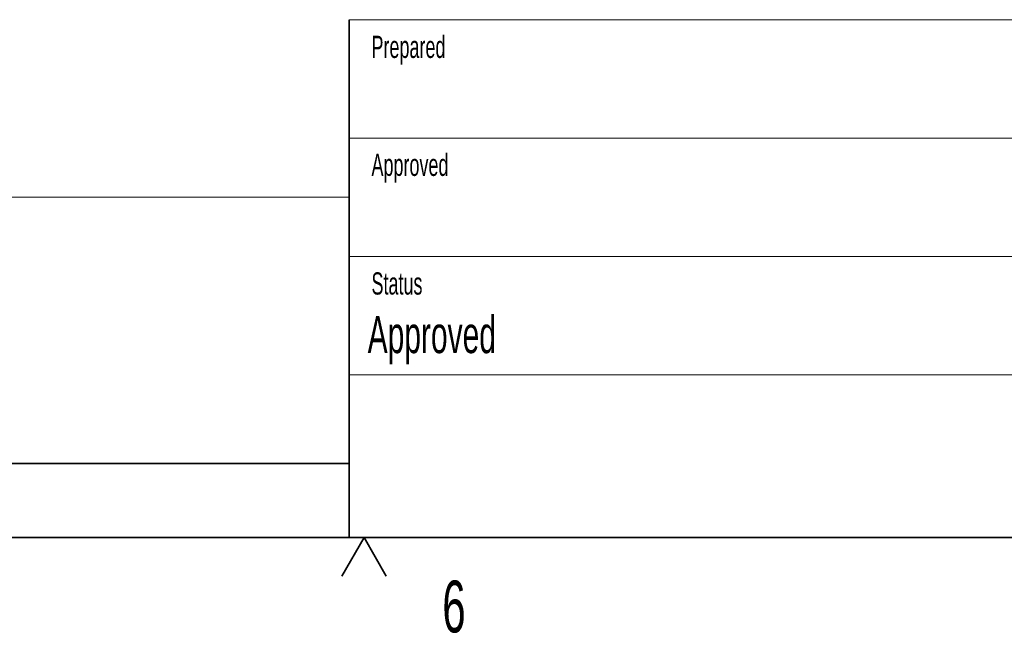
# Model space of a CAD drawing. Header units: millimetres. Extents: x 0 to 12118, y 0 to 8400.
# Tile 71 of 127: x 7615 to 8945, y 71 to 900. Entities that reach past the tile are written whole.
import ezdxf

# ---------------------------------------------------------------- set-up
doc = ezdxf.new("R2010")
doc.units = ezdxf.units.MM
doc.header["$LTSCALE"] = 20
doc.styles.add('SLDTEXTSTYLE0', font='TXT', dxfattribs={"width": 0.605})

msp = doc.modelspace()

# ---------------------------------------------------------------- linework, layer by layer
at = {"color": 7, "linetype": 'Continuous', "lineweight": 18}
for p, q in [((8060, 900), (11720, 900)), ((8060, 740), (10000, 740)), ((8060, 660), (5500, 660)), ((8060, 580), (10000, 580)), ((8060, 420), (11720, 420))]:
    msp.add_line(p, q, dxfattribs=at)
at = {"color": 7, "linetype": 'Continuous', "lineweight": 35}
for p, q in [((8060, 900), (8060, 200)), ((5500, 300), (8060, 300)), ((400, 200), (11720, 200)), ((8080, 200), (8050, 148.038476)), ((8080, 200), (8110, 148.038476))]:
    msp.add_line(p, q, dxfattribs=at)

# ---------------------------------------------------------------- texts
at = {"color": 7, "linetype": 'Continuous', "lineweight": 0, "attachment_point": 1, "style": 'SLDTEXTSTYLE0'}
for s, insert, char_height in [('Prepared', (8090.090318, 878.261203), 30), ('Approved', (8090.087412, 718.845242), 30), ('Status', (8090.10305, 558.4979), 30), ('Approved', (8084.937029, 499.366052), 50), ('6', (8185.722687, 141.923722), 70)]:
    msp.add_mtext(s, dxfattribs=dict(at, insert=insert, char_height=char_height))

doc.saveas('drawing.dxf')
